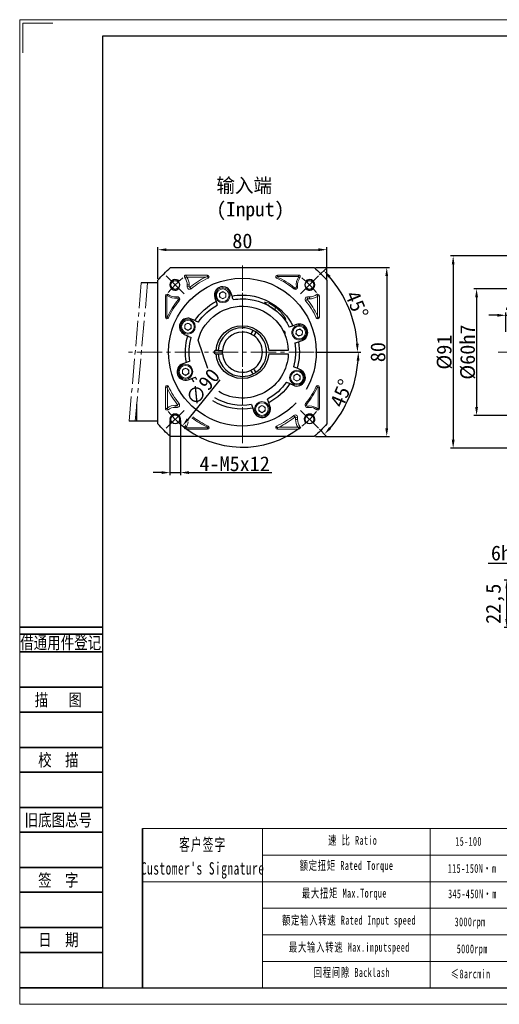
# Model space of a CAD drawing. Header units: millimetres. Extents: x 7426 to 8085, y -867 to -401.
# Tile 1 of 7: x 7426 to 7653, y -867 to -401. Entities that reach past the tile are written whole.
import ezdxf
from ezdxf.enums import TextEntityAlignment as Align

# ---------------------------------------------------------------- set-up
doc = ezdxf.new("R2010")
doc.units = ezdxf.units.MM
doc.header["$PDSIZE"] = -5
doc.linetypes.add('ACAD_ISO10W100', pattern=[18, 12, -3, 0, -3])
doc.linetypes.add('点画线', pattern=[18, 12, -2, 2, -2])
doc.layers.get('0').update_dxf_attribs({"lineweight": 18})
doc.layers.get('Defpoints').update_dxf_attribs({"lineweight": 18})
for name, color, linetype, lineweight in [('2细线层', 4, 'Continuous', 35), ('6文字层', 3, 'Continuous', 35), ('7中心线层', 7, '点画线', 18), ('7标注层', 4, 'Continuous', 35), ('SLD-0', 7, 'Continuous', 18), ('中性线', 1, 'ACAD_ISO10W100', 15), ('图框_外框线', 7, 'Continuous', 18), ('尺寸线', 7, 'Continuous', 25), ('尺寸线层', 3, 'Continuous', 18), ('粗实线', 7, 'Continuous', 40)]:
    doc.layers.add(name, color=color, linetype=linetype, lineweight=lineweight)
doc.styles.add('宋体', font='txt', dxfattribs={"width": 0.8})
doc.styles.add('工程字', font='txt')
doc.styles.add('标准', font='txt', dxfattribs={"width": 0.667})
doc.dimstyles.new('ISO-25', dxfattribs={"dimtxt": 7, "dimasz": 4, "dimexe": 1.25, "dimexo": 0.625, "dimtad": 1, "dimtxsty": '工程字', "dimcen": 2, "dimdle": 8, "dimadec": 0, "dimazin": 0, "dimtfac": 1, "dimtmove": 0, "dimatfit": 3, "dimfxl": 1, "dimarcsym": 0})

# ---------------------------------------------------------------- blocks, each defined once
blk = doc.blocks.new('*D84')
at = {"layer": 'Defpoints', "color": 0}
for p in [(7656.66, -665.88), (7672.7, -665.88), (7675.7, -688.38)]:
    blk.add_point(p, dxfattribs=at)
at = {"layer": '尺寸线层', "color": 0, "lineweight": -2}
for p, q in [((7672.08, -665.88), (7655.41, -665.88)), ((7656.66, -684.38), (7656.66, -669.88)), ((7675.08, -688.38), (7655.41, -688.38))]:
    blk.add_line(p, q, dxfattribs=at)
at = {"layer": '尺寸线层', "color": 0}
for points in [[(7657.32, -669.88), (7655.99, -669.88), (7656.66, -665.88)], [(7655.99, -684.38), (7657.32, -684.38), (7656.66, -688.38)]]:
    blk.add_solid(points, dxfattribs=at)
at = {"layer": '尺寸线层', "color": 0, "insert": (7651.17, -677.13), "char_height": 7, "attachment_point": 5, "rotation": 90, "style": '工程字'}
blk.add_mtext('22,5', dxfattribs=at)
blk = doc.blocks.new('*D85')
at = {"layer": 'Defpoints', "color": 0}
for p in [(7678.7, -658.04), (7672.7, -665.88), (7678.7, -665.88)]:
    blk.add_point(p, dxfattribs=at)
at = {"layer": '尺寸线层', "color": 0, "lineweight": -2}
for p, q in [((7672.7, -665.26), (7672.7, -656.79)), ((7678.7, -665.26), (7678.7, -656.79)), ((7668.7, -658.04), (7647.9, -658.04)), ((7672.7, -658.04), (7678.7, -658.04)), ((7682.7, -658.04), (7686.7, -658.04))]:
    blk.add_line(p, q, dxfattribs=at)
at = {"layer": '尺寸线层', "color": 0}
for points in [[(7668.7, -658.7), (7668.7, -657.37), (7672.7, -658.04)], [(7682.7, -657.37), (7682.7, -658.7), (7678.7, -658.04)]]:
    blk.add_solid(points, dxfattribs=at)
at = {"layer": '尺寸线层', "color": 0, "insert": (7656.3, -653.14), "char_height": 7, "attachment_point": 5, "style": '工程字'}
blk.add_mtext('6h9', dxfattribs=at)
blk = doc.blocks.new('*D87')
at = {"layer": 'Defpoints', "color": 0}
for p in [(7694.53, -528.01), (7642.36, -588.01), (7694.53, -588.01)]:
    blk.add_point(p, dxfattribs=at)
at = {"layer": '尺寸线层', "color": 0, "lineweight": -2}
for p, q in [((7693.9, -528.01), (7641.11, -528.01)), ((7642.36, -532.01), (7642.36, -584.01)), ((7693.9, -588.01), (7641.11, -588.01))]:
    blk.add_line(p, q, dxfattribs=at)
at = {"layer": '尺寸线层', "color": 0}
for points in [[(7643.02, -532.01), (7641.69, -532.01), (7642.36, -528.01)], [(7641.69, -584.01), (7643.02, -584.01), (7642.36, -588.01)]]:
    blk.add_solid(points, dxfattribs=at)
at = {"layer": '尺寸线层', "color": 0, "insert": (7638.23, -558.01), "char_height": 7, "attachment_point": 5, "rotation": 90, "style": '工程字'}
blk.add_mtext('%%C60h7', dxfattribs=at)
blk = doc.blocks.new('*D89')
at = {"layer": 'Defpoints', "color": 0}
for p in [(7697.23, -512.51), (7631.27, -603.51), (7697.23, -603.51)]:
    blk.add_point(p, dxfattribs=at)
at = {"layer": '尺寸线层', "color": 0, "lineweight": -2}
for p, q in [((7696.6, -512.51), (7630.02, -512.51)), ((7631.27, -516.51), (7631.27, -599.51)), ((7696.6, -603.51), (7630.02, -603.51))]:
    blk.add_line(p, q, dxfattribs=at)
at = {"layer": '尺寸线层', "color": 0}
for points in [[(7631.94, -516.51), (7630.61, -516.51), (7631.27, -512.51)], [(7630.61, -599.51), (7631.94, -599.51), (7631.27, -603.51)]]:
    blk.add_solid(points, dxfattribs=at)
at = {"layer": '尺寸线层', "color": 0, "insert": (7627.15, -558.01), "char_height": 7, "attachment_point": 5, "rotation": 90, "style": '工程字'}
blk.add_mtext('%%c91{}{{\\H0.7x;}{}}', dxfattribs=at)
blk = doc.blocks.new('*D90')
at = {"layer": 'Defpoints', "color": 0}
for p in [(7660.23, -540.58), (7656.23, -549.09), (7660.23, -545.59)]:
    blk.add_point(p, dxfattribs=at)
at = {"layer": '尺寸线层', "color": 0, "lineweight": -2}
for p, q in [((7652.23, -540.58), (7648.23, -540.58)), ((7656.23, -548.47), (7656.23, -539.33)), ((7656.23, -540.58), (7660.23, -540.58)), ((7660.23, -544.97), (7660.23, -539.33)), ((7664.23, -540.58), (7668.23, -540.58))]:
    blk.add_line(p, q, dxfattribs=at)
at = {"layer": '尺寸线层', "color": 0}
for points in [[(7652.23, -541.25), (7652.23, -539.92), (7656.23, -540.58)], [(7664.23, -539.92), (7664.23, -541.25), (7660.23, -540.58)]]:
    blk.add_solid(points, dxfattribs=at)
at = {"layer": '尺寸线层', "color": 0, "insert": (7658.34, -536.46), "char_height": 7, "attachment_point": 5, "style": '工程字'}
blk.add_mtext('4', dxfattribs=at)
blk = doc.blocks.new('*D104')
at = {"layer": 'Defpoints', "color": 0}
for p in [(7571.4, -509.53), (7491.4, -524), (7571.4, -524)]:
    blk.add_point(p, dxfattribs=at)
at = {"layer": '尺寸线层', "color": 0, "lineweight": -2}
for p, q in [((7491.4, -523.38), (7491.4, -508.28)), ((7495.4, -509.53), (7567.4, -509.53)), ((7571.4, -523.38), (7571.4, -508.28))]:
    blk.add_line(p, q, dxfattribs=at)
at = {"layer": '尺寸线层', "color": 0}
for points in [[(7495.4, -508.87), (7495.4, -510.2), (7491.4, -509.53)], [(7567.4, -510.2), (7567.4, -508.87), (7571.4, -509.53)]]:
    blk.add_solid(points, dxfattribs=at)
at = {"layer": '尺寸线层', "color": 0, "insert": (7531.4, -505.41), "char_height": 7, "attachment_point": 5, "style": '工程字'}
blk.add_mtext('80', dxfattribs=at)
blk = doc.blocks.new('*D105')
at = {"layer": 'Defpoints', "color": 0}
for p in [(7565.41, -518.01), (7565.41, -598.01), (7599.8, -598.01)]:
    blk.add_point(p, dxfattribs=at)
at = {"layer": '尺寸线层', "color": 0, "lineweight": -2}
for p, q in [((7566.03, -518.01), (7601.05, -518.01)), ((7599.8, -522.01), (7599.8, -594.01)), ((7566.03, -598.01), (7601.05, -598.01))]:
    blk.add_line(p, q, dxfattribs=at)
at = {"layer": '尺寸线层', "color": 0}
for points in [[(7600.46, -522.01), (7599.13, -522.01), (7599.8, -518.01)], [(7599.13, -594.01), (7600.46, -594.01), (7599.8, -598.01)]]:
    blk.add_solid(points, dxfattribs=at)
at = {"layer": '尺寸线层', "color": 0, "insert": (7595.67, -558.01), "char_height": 7, "attachment_point": 5, "rotation": 90, "style": '工程字'}
blk.add_mtext('80', dxfattribs=at)
blk = doc.blocks.new('*D106')
at = {"layer": 'Defpoints', "color": 0}
for p in [(7559.8, -523.1), (7503.01, -592.92)]:
    blk.add_point(p, dxfattribs=at)
at = {"layer": '尺寸线层', "color": 0, "lineweight": -2}
blk.add_line((7520.71, -571.16), (7505.54, -589.82), dxfattribs=at)
blk.add_arc((7531.4, -558.01), 45, 229.2889, 307.9622, dxfattribs=at)
at = {"layer": '尺寸线层', "color": 0}
blk.add_solid([(7505.02, -589.4), (7506.05, -590.24), (7503.01, -592.92)], dxfattribs=at)
at = {"layer": '尺寸线层', "color": 0, "insert": (7512.63, -574.55), "char_height": 7, "attachment_point": 5, "rotation": 50.8805, "style": '工程字'}
blk.add_mtext('∅90', dxfattribs=at)
blk = doc.blocks.new('*D107')
at = {"layer": 'Defpoints', "color": 0}
for p in [(7567.47, -521.95), (7558.98, -530.43), (7584.11, -543.89), (7477.49, -558.01), (7565.4, -558.01)]:
    blk.add_point(p, dxfattribs=at)
at = {"layer": '尺寸线层', "color": 0, "lineweight": -2}
for p, q in [((7567.91, -521.5), (7570.87, -518.54)), ((7566.03, -558.01), (7587.22, -558.01))]:
    blk.add_line(p, q, dxfattribs=at)
blk.add_arc((7531.4, -558.01), 54.56, 4.2014, 40.7986, dxfattribs=at)
at = {"layer": '尺寸线层', "color": 0}
for points in [[(7573.2, -521.9), (7572.22, -522.81), (7569.99, -519.43)], [(7585.15, -554.04), (7586.49, -553.99), (7585.97, -558.01)]]:
    blk.add_solid(points, dxfattribs=at)
at = {"layer": '尺寸线层', "color": 0, "insert": (7585.62, -535.55), "char_height": 7, "attachment_point": 5, "rotation": 292.5, "style": '工程字'}
blk.add_mtext('45%%d', dxfattribs=at)
blk = doc.blocks.new('*D108')
at = {"layer": 'Defpoints', "color": 0}
for p in [(7477.49, -558.01), (7565.4, -558.01), (7558.98, -585.59), (7578.99, -585.48), (7567.47, -594.07)]:
    blk.add_point(p, dxfattribs=at)
at = {"layer": '尺寸线层', "color": 0, "lineweight": -2}
for p, q in [((7566.03, -558.01), (7587.6, -558.01)), ((7567.91, -594.51), (7571.14, -597.74))]:
    blk.add_line(p, q, dxfattribs=at)
blk.add_arc((7531.4, -558.01), 54.94, 319.1722, 355.8278, dxfattribs=at)
at = {"layer": '尺寸线层', "color": 0}
for points in [[(7586.87, -562.03), (7585.54, -561.98), (7586.35, -558.01)], [(7572.49, -593.48), (7573.47, -594.38), (7570.25, -596.86)]]:
    blk.add_solid(points, dxfattribs=at)
at = {"layer": '尺寸线层', "color": 0, "insert": (7578.35, -577.46), "char_height": 7, "attachment_point": 5, "rotation": 67.5, "style": '工程字'}
blk.add_mtext('45%%d', dxfattribs=at)
blk = doc.blocks.new('*D109')
at = {"layer": 'Defpoints', "color": 0}
for p in [(7497.08, -589.82), (7502.08, -589.82), (7502.08, -615.03)]:
    blk.add_point(p, dxfattribs=at)
at = {"layer": '尺寸线层', "color": 0, "lineweight": -2}
for p, q in [((7497.08, -590.45), (7497.08, -616.28)), ((7502.08, -590.45), (7502.08, -616.28)), ((7493.08, -615.03), (7489.08, -615.03)), ((7497.08, -615.03), (7502.08, -615.03)), ((7506.08, -615.03), (7545.39, -615.03))]:
    blk.add_line(p, q, dxfattribs=at)
at = {"layer": '尺寸线层', "color": 0}
for points in [[(7493.08, -615.7), (7493.08, -614.36), (7497.08, -615.03)], [(7506.08, -614.36), (7506.08, -615.7), (7502.08, -615.03)]]:
    blk.add_solid(points, dxfattribs=at)
at = {"layer": '尺寸线层', "color": 0, "insert": (7527.73, -610.9), "char_height": 7, "attachment_point": 5, "style": '工程字'}
blk.add_mtext('4-M5x12', dxfattribs=at)

msp = doc.modelspace()

# ---------------------------------------------------------------- linework, layer by layer
for p, q in [((7514.8445, -521.5408), (7504.7418, -521.5408)), ((7504.7418, -522.3083), (7504.7418, -521.5408)), ((7514.8445, -522.3083), (7514.8445, -521.5408)), ((7558.0672, -521.5408), (7547.9645, -521.5408)), ((7547.9645, -522.1751), (7547.9645, -521.5408)), ((7558.0672, -522.1751), (7558.0672, -521.5408)), ((7504.7418, -522.3083), (7504.1285, -522.7697)), ((7505.0934, -522.4897), (7514.0418, -522.4897)), ((7505.271, -526.1885), (7506.2199, -526.1885)), ((7514.8445, -522.3083), (7515.612, -522.3083)), ((7514.8445, -522.3083), (7515.1675, -523.0045)), ((7547.9084, -522.4292), (7547.6415, -523.0045)), ((7547.9645, -522.1751), (7558.0672, -522.1751)), ((7558.1737, -522.3884), (7558.6805, -522.7697)), ((7495.7846, -531.2391), (7496.1659, -530.7324)), ((7506.1579, -527.0939), (7505.2179, -526.9644)), ((7506.512, -527.2935), (7507.1095, -528.0307)), ((7520.6258, -530.195), (7522.1258, -529.329)), ((7520.6258, -531.9271), (7520.6258, -530.195)), ((7522.1258, -529.329), (7523.6258, -530.195)), ((7523.6258, -530.195), (7523.6258, -531.9271)), ((7531.4045, -532.7921), (7531.4045, -531.0083)), ((7556.0988, -527.538), (7555.6995, -528.0307)), ((7556.4346, -527.6569), (7556.4346, -528.2912)), ((7556.9629, -527.0509), (7557.5911, -526.9644)), ((7567.1045, -531.3456), (7566.6431, -530.7324)), ((7494.937, -531.3456), (7494.937, -541.4483)), ((7495.5712, -531.3456), (7494.937, -531.3456)), ((7495.5712, -541.4483), (7495.5712, -531.3456)), ((7500.4471, -532.45), (7500.3606, -531.8217)), ((7500.9341, -533.314), (7501.4269, -533.7133)), ((7501.0531, -532.9782), (7501.6873, -532.9782)), ((7522.1258, -532.7931), (7520.6258, -531.9271)), ((7523.6258, -531.9271), (7522.1258, -532.7931)), ((7531.4045, -533.5083), (7531.4045, -535.0083)), ((7562.1193, -533.1159), (7561.3821, -533.7133)), ((7562.319, -532.7617), (7562.4484, -531.8217)), ((7563.2243, -531.8749), (7563.2243, -532.8237)), ((7566.9231, -531.6972), (7566.9231, -540.6456)), ((7567.1045, -531.3456), (7567.872, -531.3456)), ((7567.872, -541.4483), (7567.872, -531.3456)), ((7546.9045, -538.0636), (7546.9045, -536.6842)), ((7495.5712, -541.4483), (7494.937, -541.4483)), ((7495.8254, -541.5044), (7496.4007, -541.7713)), ((7504.0747, -545.0977), (7505.5747, -544.2316)), ((7504.0747, -546.8297), (7504.0747, -545.0977)), ((7505.5747, -544.2316), (7507.0747, -545.0977)), ((7507.0747, -545.0977), (7507.0747, -546.8297)), ((7567.1045, -541.4483), (7566.4083, -541.7713)), ((7567.1045, -541.4483), (7567.872, -541.4483)), ((7567.1045, -541.4483), (7567.1045, -542.2158)), ((7505.5747, -547.6957), (7504.0747, -546.8297)), ((7507.0747, -546.8297), (7505.5747, -547.6957)), ((7550.7194, -548.0083), (7551.0295, -548.0083)), ((7551.0304, -548.6333), (7551.6545, -548.6333)), ((7551.6545, -550.0711), (7551.6545, -548.6333)), ((7556.751, -549.391), (7556.9786, -547.674)), ((7558.1241, -550.4467), (7556.751, -549.391)), ((7556.9786, -547.674), (7558.5794, -547.0126)), ((7559.725, -549.7853), (7558.1241, -550.4467)), ((7558.5794, -547.0126), (7559.9526, -548.0682)), ((7559.9526, -548.0682), (7559.725, -549.7853)), ((7502.9572, -566.421), (7504.4572, -565.555)), ((7502.9572, -568.153), (7502.9572, -566.421)), ((7504.4572, -569.0191), (7502.9572, -568.153)), ((7504.4572, -565.555), (7505.9572, -566.421)), ((7505.9572, -568.153), (7504.4572, -569.0191)), ((7505.9572, -566.421), (7505.9572, -568.153)), ((7555.7343, -569.1869), (7557.2343, -568.3209)), ((7557.2343, -568.3209), (7558.7343, -569.1869)), ((7555.7343, -570.919), (7555.7343, -569.1869)), ((7557.2343, -571.785), (7555.7343, -570.919)), ((7558.7343, -570.919), (7557.2343, -571.785)), ((7558.7343, -569.1869), (7558.7343, -570.919)), ((7494.937, -574.5683), (7494.937, -584.671)), ((7495.7045, -574.5683), (7494.937, -574.5683)), ((7495.7045, -574.5683), (7495.7045, -573.8008)), ((7495.7045, -574.5683), (7496.4007, -574.2453)), ((7495.8859, -584.3195), (7495.8859, -575.3711)), ((7566.9836, -574.5122), (7566.4083, -574.2453)), ((7567.2378, -574.5683), (7567.872, -574.5683)), ((7567.2378, -574.5683), (7567.2378, -584.671)), ((7567.872, -584.671), (7567.872, -574.5683)), ((7500.6897, -582.9008), (7501.4269, -582.3033)), ((7531.4045, -582.5083), (7531.4045, -581.0083)), ((7561.8748, -582.7027), (7561.3821, -582.3033)), ((7495.7045, -584.671), (7494.937, -584.671)), ((7495.7045, -584.671), (7496.1659, -585.2843)), ((7499.5847, -584.1418), (7499.5847, -583.1929)), ((7500.49, -583.2549), (7500.3606, -584.195)), ((7539.1832, -584.0896), (7540.6832, -583.2235)), ((7539.1832, -585.8216), (7539.1832, -584.0896)), ((7540.6832, -586.6876), (7539.1832, -585.8216)), ((7540.6832, -583.2235), (7542.1832, -584.0896)), ((7542.1832, -585.8216), (7540.6832, -586.6876)), ((7542.1832, -584.0896), (7542.1832, -585.8216)), ((7561.7559, -583.0384), (7561.1217, -583.0384)), ((7562.3619, -583.5667), (7562.4484, -584.195)), ((7567.0244, -584.7775), (7566.6431, -585.2843)), ((7567.2378, -584.671), (7567.872, -584.671)), ((7556.297, -588.7231), (7555.6995, -587.9859)), ((7557.538, -589.8281), (7556.5891, -589.8281)), ((7556.6511, -588.9228), (7557.5911, -589.0522)), ((7504.6353, -593.6282), (7504.1285, -593.2469)), ((7504.7418, -593.8416), (7504.7418, -594.4758)), ((7514.8445, -593.8416), (7504.7418, -593.8416)), ((7504.7418, -594.4758), (7514.8445, -594.4758)), ((7514.8445, -593.8416), (7514.8445, -594.4758)), ((7514.9006, -593.5874), (7515.1675, -593.0121)), ((7547.9645, -593.7083), (7547.197, -593.7083)), ((7547.9645, -593.7083), (7547.6415, -593.0121)), ((7547.9645, -593.7083), (7547.9645, -594.4758)), ((7547.9645, -594.4758), (7558.0672, -594.4758)), ((7557.7156, -593.5269), (7548.7672, -593.5269)), ((7558.0672, -593.7083), (7558.6805, -593.2469)), ((7558.0672, -593.7083), (7558.0672, -594.4758)), ((7540.9265, -783.5364), (7540.9265, -858.8696)), ((7620.4427, -783.5364), (7620.4427, -858.8696))]:
    msp.add_line(p, q)
for centre, radius, start, end in [((7504.7418, -522.3083), 0.7675, 90, 216.957666), ((7514.8445, -522.3083), 0.7675, 0, 90), ((7547.9645, -522.3083), 0.7675, 90, 245.115065), ((7558.0672, -522.3083), 0.7675, 323.042334, 90), ((7499.5847, -526.1885), 6.6352, 0, 33.879326), ((7499.5847, -526.1885), 6.6352, 352.157812, 0), ((7531.4045, -558.0083), 39.5352, 116.051014, 129.022628), ((7514.8445, -522.3083), 0.7675, 294.884935, 0), ((7531.4045, -558.0083), 39.2206, 50.977372, 65.115066), ((7563.2243, -526.1885), 6.3206, 143.042334, 187.842188), ((7495.7045, -531.3456), 0.7675, 90, 180), ((7495.7045, -531.3456), 0.7675, 53.042334, 90), ((7499.5847, -526.1885), 6.3206, 233.042334, 277.842188), ((7506.3744, -527.1237), 1.1675, 172.157812, 309.022628), ((7522.1258, -531.061), 3, 90, 270), ((7522.1258, -531.061), 1.5, 120, 180), ((7522.1258, -531.061), 1.5, 180, 240), ((7522.1258, -531.061), 1.5, 90, 120), ((7522.1258, -531.061), 3, 270, 90), ((7522.1258, -531.061), 1.5, 60, 90), ((7522.1258, -531.061), 1.5, 300, 0), ((7556.4346, -527.1237), 1.1675, 230.977372, 270), ((7556.4346, -527.1237), 1.1675, 270, 7.842188), ((7567.1045, -531.3456), 0.7675, 90, 126.957666), ((7567.1045, -531.3456), 0.7675, 0, 90), ((7531.4045, -558.0083), 39.2206, 140.977372, 155.115066), ((7500.5199, -532.9782), 1.1675, 90, 97.842188), ((7500.5199, -532.9782), 1.1675, 0, 90), ((7500.5199, -532.9782), 1.1675, 320.977372, 0), ((7522.1258, -531.061), 1.5, 240, 270), ((7522.1258, -531.061), 1.5, 270, 300), ((7562.2891, -532.9782), 1.1675, 90, 219.022628), ((7531.4045, -558.0083), 39.5352, 26.051014, 39.022628), ((7562.2891, -532.9782), 1.1675, 82.157812, 90), ((7563.2243, -526.1885), 6.6352, 262.157812, 270), ((7563.2243, -526.1885), 6.6352, 270, 303.879326), ((7495.7045, -541.4483), 0.7675, 180, 335.115065), ((7505.5747, -545.9637), 3, 90, 270), ((7505.5747, -545.9637), 1.5, 120, 180), ((7505.5747, -545.9637), 1.5, 90, 120), ((7505.5747, -545.9637), 3, 270, 90), ((7505.5747, -545.9637), 1.5, 60, 90), ((7567.1045, -541.4483), 0.7675, 204.884935, 270), ((7567.1045, -541.4483), 0.7675, 270, 0), ((7505.5747, -545.9637), 1.5, 180, 240), ((7505.5747, -545.9637), 1.5, 240, 270), ((7505.5747, -545.9637), 1.5, 270, 300), ((7505.5747, -545.9637), 1.5, 300, 0), ((7551.0295, -548.6333), 0.625, 0, 90), ((7558.3518, -548.7296), 3, 22.448281, 202.448281), ((7558.3518, -548.7296), 3, 202.448281, 22.448281), ((7558.3518, -548.7296), 1.5, 172.448281, 202.448281), ((7558.3518, -548.7296), 1.5, 202.448281, 232.448281), ((7558.3518, -548.7296), 1.5, 232.448281, 292.448281), ((7558.3518, -548.7296), 1.5, 52.448281, 112.448281), ((7558.3518, -548.7296), 1.5, 292.448281, 352.448281), ((7558.3518, -548.7296), 1.5, 22.448281, 52.448281), ((7558.3518, -548.7296), 1.5, 352.448281, 22.448281), ((7504.4572, -567.287), 3, 90, 270), ((7504.4572, -567.287), 1.5, 120, 180), ((7504.4572, -567.287), 1.5, 180, 240), ((7504.4572, -567.287), 1.5, 90, 120), ((7504.4572, -567.287), 3, 270, 90), ((7504.4572, -567.287), 1.5, 60, 90), ((7504.4572, -567.287), 1.5, 300, 0), ((7557.2343, -570.0529), 3, 90, 270), ((7557.2343, -570.0529), 1.5, 90, 120), ((7557.2343, -570.0529), 3, 270, 90), ((7557.2343, -570.0529), 1.5, 60, 90), ((7504.4572, -567.287), 1.5, 240, 270), ((7504.4572, -567.287), 1.5, 270, 300), ((7557.2343, -570.0529), 1.5, 120, 180), ((7557.2343, -570.0529), 1.5, 180, 240), ((7557.2343, -570.0529), 1.5, 240, 270), ((7557.2343, -570.0529), 1.5, 270, 300), ((7557.2343, -570.0529), 1.5, 300, 0), ((7495.7045, -574.5683), 0.7675, 90, 180), ((7495.7045, -574.5683), 0.7675, 24.884935, 90), ((7531.4045, -558.0083), 39.5352, 206.051014, 219.022628), ((7531.4045, -558.0083), 39.2206, 320.977372, 335.115066), ((7567.1045, -574.5683), 0.7675, 90, 155.115065), ((7567.1045, -574.5683), 0.7675, 0, 90), ((7500.5199, -583.0384), 1.1675, 262.157812, 39.022628), ((7540.6832, -584.9556), 3, 90, 270), ((7540.6832, -584.9556), 3, 270, 90), ((7562.2891, -583.0384), 1.1675, 140.977372, 180), ((7495.7045, -584.671), 0.7675, 180, 306.957666), ((7499.5847, -589.8281), 6.6352, 90, 123.879326), ((7499.5847, -589.8281), 6.6352, 82.157812, 90), ((7540.6832, -584.9556), 1.5, 120, 180), ((7540.6832, -584.9556), 1.5, 180, 240), ((7540.6832, -584.9556), 1.5, 90, 120), ((7540.6832, -584.9556), 1.5, 240, 270), ((7540.6832, -584.9556), 1.5, 60, 90), ((7540.6832, -584.9556), 1.5, 270, 300), ((7540.6832, -584.9556), 1.5, 300, 0), ((7562.2891, -583.0384), 1.1675, 180, 277.842188), ((7563.2243, -589.8281), 6.3206, 90, 97.842188), ((7563.2243, -589.8281), 6.3206, 53.042334, 90), ((7567.1045, -584.671), 0.7675, 233.042334, 0), ((7499.5847, -589.8281), 6.3206, 323.042334, 348.620522), ((7531.4045, -558.0083), 39.2206, 232.404245, 245.115066), ((7531.4045, -558.0083), 39.5352, 296.051014, 309.022628), ((7556.4346, -588.893), 1.1675, 90, 129.022628), ((7556.4346, -588.893), 1.1675, 352.157812, 90), ((7563.2243, -589.8281), 6.6352, 172.157812, 180), ((7563.2243, -589.8281), 6.6352, 180, 213.879326), ((7504.7418, -593.7083), 0.7675, 143.042334, 270), ((7514.8445, -593.7083), 0.7675, 270, 65.115065), ((7547.9645, -593.7083), 0.7675, 114.884935, 180), ((7547.9645, -593.7083), 0.7675, 180, 270), ((7558.0672, -593.7083), 0.7675, 270, 36.957666)]:
    msp.add_arc(centre, radius, start, end)
at = {"extrusion": (0, 0, -1)}
for centre, radius, start, end in [((-7499.5847, -526.1885), 5.6863, 143.042334, 180), ((-7499.5847, -526.1885), 5.6863, 180, 187.842188), ((-7531.4045, -558.0083), 38.5863, 50.977372, 65.115066), ((-7531.4045, -558.0083), 38.5863, 114.884934, 129.022628), ((-7563.2243, -526.1885), 5.6863, 352.157812, 36.957666), ((-7499.5847, -526.1885), 5.6863, 262.157812, 306.957666), ((-7522.1258, -531.061), 3.5, 270, 90), ((-7522.1258, -531.061), 3.5, 90, 270), ((-7522.1258, -531.061), 1.5, 120, 180), ((-7556.4346, -527.1237), 0.5333, 270, 309.022628), ((-7556.4346, -527.1237), 0.5333, 172.157812, 270), ((-7563.2243, -526.1885), 5.6863, 233.042334, 270), ((-7531.4045, -558.0083), 38.5863, 24.884934, 39.022628), ((-7500.5199, -532.9782), 0.5333, 82.157812, 90), ((-7500.5199, -532.9782), 0.5333, 90, 180), ((-7500.5199, -532.9782), 0.5333, 180, 219.022628), ((-7531.4045, -558.0083), 38.5863, 140.977372, 155.115066), ((-7563.2243, -526.1885), 5.6863, 270, 277.842188), ((-7505.5747, -545.9637), 3.5, 270, 90), ((-7505.5747, -545.9637), 3.5, 90, 270), ((-7505.5747, -545.9637), 1.5, 120, 180), ((-7558.3518, -548.7296), 3.5, 337.551719, 157.551719), ((-7558.3518, -548.7296), 3.5, 157.551719, 337.551719), ((-7558.3518, -548.7296), 1.5, 7.551719, 67.551719), ((-7504.4572, -567.287), 3.5, 270, 90), ((-7504.4572, -567.287), 3.5, 90, 270), ((-7504.4572, -567.287), 1.5, 120, 180), ((-7557.2343, -570.0529), 3.5, 270, 90), ((-7557.2343, -570.0529), 3.5, 90, 270), ((-7557.2343, -570.0529), 1.5, 120, 180), ((-7531.4045, -558.0083), 38.5863, 320.977372, 335.115066), ((-7531.4045, -558.0083), 38.5863, 204.884934, 219.022628), ((-7540.6832, -584.9556), 3.5, 270, 90), ((-7540.6832, -584.9556), 3.5, 90, 270), ((-7499.5847, -589.8281), 5.6863, 53.042334, 90), ((-7499.5847, -589.8281), 5.6863, 90, 97.842188), ((-7540.6832, -584.9556), 1.5, 120, 180), ((-7562.2891, -583.0384), 0.5333, 0, 39.022628), ((-7562.2891, -583.0384), 0.5333, 270, 0), ((-7562.2891, -583.0384), 0.5333, 262.157812, 270), ((-7563.2243, -589.8281), 5.6863, 82.157812, 90), ((-7563.2243, -589.8281), 5.6863, 90, 126.957666), ((-7531.4045, -558.0083), 38.5863, 294.884934, 307.549344), ((-7531.4045, -558.0083), 38.5863, 230.977372, 245.115066), ((-7563.2243, -589.8281), 5.6863, 0, 7.842188), ((-7563.2243, -589.8281), 5.6863, 323.042334, 0), ((-7499.5847, -589.8281), 5.6863, 206.781655, 216.957666)]:
    msp.add_arc(centre, radius, start, end, dxfattribs=at)
for points in [[(7505.0934, -522.4897), (7504.9798, -522.4292), (7504.8629, -522.3688), (7504.7418, -522.3083)], [(7514.0418, -522.4897), (7514.3037, -522.4291), (7514.571, -522.3687), (7514.8445, -522.3083)], [(7558.0672, -522.1751), (7558.1176, -522.1943), (7558.2183, -522.2329), (7558.1886, -522.3366), (7558.1737, -522.3884)], [(7566.9231, -531.6972), (7566.9836, -531.5837), (7567.0441, -531.4667), (7567.1045, -531.3456)], [(7566.9231, -540.6456), (7566.9837, -540.9075), (7567.0442, -541.1748), (7567.1045, -541.4483)], [(7495.8859, -575.3711), (7495.8253, -575.1091), (7495.7648, -574.8418), (7495.7045, -574.5683)], [(7495.8859, -584.3195), (7495.8254, -584.433), (7495.7649, -584.5499), (7495.7045, -584.671)], [(7567.2378, -584.671), (7567.2185, -584.7214), (7567.1799, -584.8222), (7567.0762, -584.7924), (7567.0244, -584.7775)], [(7504.7418, -593.8416), (7504.6914, -593.8223), (7504.5907, -593.7838), (7504.6204, -593.68), (7504.6353, -593.6282)], [(7548.7672, -593.5269), (7548.5053, -593.5875), (7548.238, -593.648), (7547.9645, -593.7083)], [(7557.7156, -593.5269), (7557.8292, -593.5874), (7557.9461, -593.6479), (7558.0672, -593.7083)]]:
    msp.add_open_spline(points, degree=3)
for points, knots in [([(7547.9084, -522.4292), (7547.8825, -522.4089), (7547.8354, -522.3719), (7547.8284, -522.2783), (7547.8741, -522.1964), (7547.9324, -522.1826), (7547.9645, -522.1751)], [0, 0, 0, 0, 0.27455379, 0.49999991, 0.72539698, 1, 1, 1, 1]), ([(7495.5712, -531.3456), (7495.5884, -531.2977), (7495.613, -531.229), (7495.7142, -531.2052), (7495.7587, -531.2266), (7495.7846, -531.2391)], [0, 0, 0, 0, 0.49061274, 0.70344526, 1, 1, 1, 1]), ([(7506.512, -527.2935), (7506.4705, -527.3153), (7506.3928, -527.3562), (7506.2627, -527.3219), (7506.166, -527.2284), (7506.1607, -527.1407), (7506.1579, -527.0939)], [0, 0, 0, 0, 0.26726212, 0.50000021, 0.73268319, 1, 1, 1, 1]), ([(7546.9045, -536.6843), (7545.7191, -535.8226), (7544.4112, -535.1069), (7542.3866, -534.2979), (7541.7567, -534.2139), (7541.8586, -534.6021), (7542.5607, -535.0604), (7544.5216, -536.3389), (7545.7469, -537.164), (7546.9045, -538.0636)], [0, 0, 0, 0, 0.25, 0.25, 0.5, 0.5, 0.75, 0.75, 1, 1, 1, 1]), ([(7562.1193, -533.1159), (7562.0976, -533.0744), (7562.0571, -532.9968), (7562.0977, -532.8311), (7562.227, -532.7538), (7562.309, -532.7608), (7562.319, -532.7617)], [0, 0, 0, 0, 0.27078281, 0.50658679, 0.94037462, 1, 1, 1, 1]), ([(7546.9045, -538.0636), (7548.1879, -539.061), (7549.3761, -540.1385), (7550.8244, -541.5439), (7551.2608, -541.984), (7551.8773, -542.5283), (7552.0387, -542.595), (7551.9563, -542.205), (7551.7391, -541.7962), (7551.1286, -540.8637), (7550.7403, -540.3444), (7549.3734, -538.7379), (7548.2211, -537.6413), (7546.9045, -536.6843)], [0, 0, 0, 0, 0.25, 0.25, 0.375, 0.375, 0.5, 0.5, 0.625, 0.625, 0.75, 0.75, 1, 1, 1, 1]), ([(7495.8254, -541.5044), (7495.8051, -541.5303), (7495.768, -541.5774), (7495.6745, -541.5844), (7495.5925, -541.5387), (7495.5788, -541.4804), (7495.5712, -541.4483)], [0, 0, 0, 0, 0.27455388, 0.50000007, 0.72538872, 1, 1, 1, 1]), ([(7566.9836, -574.5122), (7567.0204, -574.4757), (7567.0805, -574.416), (7567.2103, -574.4644), (7567.228, -574.5314), (7567.2378, -574.5683)], [0, 0, 0, 0, 0.41547853, 0.67867291, 1, 1, 1, 1]), ([(7500.6897, -582.9008), (7500.7115, -582.9423), (7500.7524, -583.02), (7500.7181, -583.1501), (7500.6245, -583.2469), (7500.5369, -583.2521), (7500.49, -583.2549)], [0, 0, 0, 0, 0.26726212, 0.50000021, 0.73268319, 1, 1, 1, 1]), ([(7556.297, -588.7231), (7556.3413, -588.7003), (7556.437, -588.6509), (7556.6244, -588.7307), (7556.6419, -588.8563), (7556.6511, -588.9228)], [0, 0, 0, 0, 0.28901626, 0.62336644, 1, 1, 1, 1]), ([(7514.9006, -593.5874), (7514.9265, -593.6078), (7514.9736, -593.6448), (7514.9805, -593.7383), (7514.9349, -593.8203), (7514.8766, -593.834), (7514.8445, -593.8416)], [0, 0, 0, 0, 0.27455388, 0.50000007, 0.72538872, 1, 1, 1, 1])]:
    msp.add_open_spline(points, degree=3, knots=knots)
at = {"layer": '2细线层'}
for p, q in [((7425.94, -688.1938), (7465.1115, -688.1938)), ((7425.94, -691.5401), (7465.1115, -691.5401)), ((7425.94, -699.906), (7465.1115, -699.906)), ((7425.94, -716.6376), (7465.1115, -716.6376)), ((7425.94, -728.3498), (7465.1115, -728.3498)), ((7425.94, -745.0814), (7465.1115, -745.0814)), ((7425.94, -756.7936), (7465.1115, -756.7936)), ((7425.94, -773.5253), (7465.1115, -773.5253)), ((7425.94, -785.2374), (7465.1115, -785.2374)), ((7425.94, -801.9691), (7465.1115, -801.9691)), ((7425.94, -813.6812), (7465.1115, -813.6812)), ((7425.94, -830.4129), (7465.1115, -830.4129)), ((7425.94, -842.125), (7465.1115, -842.125)), ((7425.94, -858.8567), (7465.1115, -858.8567))]:
    msp.add_line(p, q, dxfattribs=at)
at = {"layer": '7中心线层'}
for p, q in [((7531.4045, -601.0242), (7531.4045, -515.5845)), ((7503.8273, -530.4311), (7495.3421, -521.9459)), ((7531.4045, -596.0083), (7531.4045, -520.0083)), ((7558.9817, -530.4311), (7567.4669, -521.9459)), ((7483.5186, -525.2583), (7477.7158, -590.7583)), ((7486.484, -525.2583), (7480.6812, -590.7583)), ((7565.4045, -558.0083), (7477.491, -558.0083)), ((7652.6572, -558.0083), (7834.7272, -558.0083)), ((7503.8273, -585.5855), (7495.3421, -594.0708)), ((7558.9817, -585.5855), (7567.4669, -594.0708))]:
    msp.add_line(p, q, dxfattribs=at)
at = {"layer": '7标注层', "color": 0}
msp.add_line((7484.0994, -783.5364), (7484.0994, -858.8567), dxfattribs=at)
at = {"layer": '中性线', "color": 7}
for start, end in [(128.745477, 141.242041), (38.757959, 51.254523), (218.757959, 231.254523), (308.745477, 321.242041)]:
    msp.add_arc((7531.4045, -558.0083), 45, start, end, dxfattribs=at)
at = {"layer": '图框_外框线'}
for p, q in [((7484.0994, -783.5364), (8077.0868, -783.5364)), ((7540.9265, -796.1036), (7874.1976, -796.1036)), ((7484.0994, -808.6708), (8077.0868, -808.6708)), ((7540.9265, -821.2381), (8077.0868, -821.2381)), ((7540.9265, -833.8053), (8077.0868, -833.8053)), ((7540.9265, -846.3725), (8077.0868, -846.3725))]:
    msp.add_line(p, q, dxfattribs=at)
at = {"layer": '图框_外框线', "color": 3}
msp.add_lwpolyline([(7425.8823, -866.7025), (8084.9326, -866.7025), (8084.9326, -400.6599), (7425.8823, -400.6599)], close=True, dxfattribs=at)
msp.add_lwpolyline([(7427.4515, -416.3515), (7427.4515, -402.229), (7441.574, -402.229)], dxfattribs=at)
at = {"layer": '图框_外框线', "color": 3, "lineweight": 25}
msp.add_lwpolyline([(7465.1115, -858.8567), (8077.0868, -858.8567), (8077.0868, -408.5057), (7465.1115, -408.5057)], close=True, dxfattribs=at)
at = {"layer": '尺寸线', "color": 7}
for centre, start, end in [((7499.5847, -526.1885), 42.953287, 315), ((7563.2243, -526.1885), 225, 137.046713), ((7499.5778, -589.8281), 315, 227.046713), ((7563.2312, -589.8281), 312.953287, 225)]:
    msp.add_arc(centre, 2.5, start, end, dxfattribs=at)
at = {"layer": '粗实线', "linetype": 'Continuous', "lineweight": 30}
for p, q in [((7497.4008, -518.0083), (7565.4082, -518.0083)), ((7491.4045, -525.2583), (7483.5186, -525.2583)), ((7491.4045, -560.9746), (7491.4045, -524.0046)), ((7571.4045, -524.0046), (7571.4045, -592.012)), ((7526.4932, -531.4587), (7525.9079, -529.7588)), ((7518.3437, -532.3633), (7518.9291, -534.0633)), ((7508.8947, -543.0983), (7507.2652, -542.3385)), ((7557.0495, -544.9475), (7555.3495, -545.5329)), ((7503.8843, -549.5889), (7505.5137, -550.3488)), ((7536.2422, -548.1292), (7535.7797, -548.9303)), ((7537.5412, -548.8792), (7537.0787, -549.6803)), ((7515.0787, -565.8122), (7510.4136, -552.3123)), ((7557.9541, -553.0971), (7559.654, -552.5117)), ((7518.927, -557.2583), (7518.6545, -557.2583)), ((7518.6545, -558.7583), (7518.927, -558.7583)), ((7520.4301, -557.2583), (7521.3551, -557.2583)), ((7520.4301, -558.7583), (7521.3551, -558.7583)), ((7553.1416, -557.2583), (7543.882, -557.2583)), ((7543.882, -558.7583), (7553.1416, -558.7583)), ((7491.4045, -592.012), (7491.4045, -560.9746)), ((7504.8549, -562.9196), (7503.1549, -563.5049)), ((7536.2422, -567.8874), (7535.7797, -567.0864)), ((7537.5412, -567.1374), (7537.0787, -566.3364)), ((7558.9247, -566.4277), (7557.2953, -565.6679)), ((7505.7595, -571.0691), (7507.4595, -570.4837)), ((7553.9143, -572.9183), (7555.5438, -573.6782)), ((7544.4653, -583.6533), (7543.8799, -581.9533)), ((7481.4049, -590.7583), (7481.4049, -582.5895)), ((7536.3158, -584.5579), (7536.9011, -586.2579)), ((7481.6049, -590.7583), (7477.702, -590.7583)), ((7491.4045, -590.7583), (7481.6049, -590.7583)), ((7565.4082, -598.0083), (7497.4008, -598.0083))]:
    msp.add_line(p, q, dxfattribs=at)
for centre in [(7499.5847, -526.1885), (7563.2243, -526.1885), (7499.5847, -589.8281), (7563.2243, -589.8281)]:
    msp.add_circle(centre, 2.1, dxfattribs=at)
at = {"layer": '粗实线', "linetype": 'Continuous', "lineweight": 30, "extrusion": (0, 0, -1)}
for radius, start, end in [(52.5, 40.367594, 49.632406), (52.5, 130.367594, 139.632406), (35, 0, 180), (27, 79.519624, 90), (27, 90, 152.480376), (27, 33.519624, 62.480376), (21.75, 15.182088, 178.023892), (25.2162, 34.127274, 61.872726), (25.2162, 80.127274, 151.872726), (25.2162, 80.127274, 90), (12.5, 3.439813, 176.560187), (27, 349.519624, 16.480376), (25.2162, 350.127274, 15.872726), (25.2162, 170.127274, 195.872726), (27, 169.519624, 196.480376), (35, 223.321952, 0), (12.5, 183.439813, 356.560187), (21.75, 181.976108, 300.711961), (35, 180, 210.390776), (27, 328.295832, 332.480376), (25.2162, 329.170251, 331.872726), (25.2162, 214.127274, 241.872726), (27, 213.519624, 242.480376), (27, 259.519624, 301.325247), (25.2162, 260.127274, 301.145548), (52.5, 310.367594, 319.632406), (52.5, 220.367594, 229.632406)]:
    msp.add_arc((-7531.4045, -558.0083), radius, start, end, dxfattribs=at)
at = {"layer": '粗实线', "linetype": 'Continuous', "lineweight": 30}
for centre, radius, start, end in [((7522.1258, -531.061), 4, 90, 199), ((7522.1258, -531.061), 4, 19, 90), ((7505.5747, -545.9637), 4, 90, 245), ((7505.5747, -545.9637), 4, 65, 90), ((7558.3518, -548.7296), 4, 90, 109), ((7558.3518, -548.7296), 4, 289, 90), ((7531.4045, -558.0083), 11.5, 90, 176.260665), ((7531.4045, -558.0083), 9.5, 90, 175.471937), ((7531.4045, -558.0083), 11.5, 63.739335, 90), ((7531.4045, -558.0083), 9.5, 64.528063, 90), ((7531.4045, -558.0083), 9.5, 64.528063, 90), ((7531.4045, -558.0083), 9.5, 64.528063, 90), ((7531.4045, -558.0083), 11.5, 55.805735, 63.741718), ((7531.4045, -558.0083), 11.5, 303.739335, 56.260665), ((7531.4045, -558.0083), 9.5, 304.528063, 55.471937), ((7518.6545, -558.0083), 0.75, 90, 270), ((7531.4045, -558.0083), 11.5, 183.739335, 270), ((7531.4045, -558.0083), 9.5, 184.528063, 270), ((7504.4572, -567.287), 4, 109, 289), ((7531.4045, -558.0083), 9.5, 270, 295.471937), ((7531.4045, -558.0083), 11.5, 270, 296.260665), ((7531.4045, -558.0083), 11.5, 296.371504, 303.202272), ((7557.2343, -570.0529), 4, 245, 65), ((7540.6832, -584.9556), 4, 199, 19)]:
    msp.add_arc(centre, radius, start, end, dxfattribs=at)
for points in [[(7518.9291, -534.0633), (7519.1248, -534.6318), (7519.3207, -535.2007), (7519.5168, -535.7701)], [(7527.0809, -533.1655), (7526.8849, -532.5961), (7526.689, -532.0272), (7526.4932, -531.4587)], [(7510.5307, -543.8612), (7509.9849, -543.6067), (7509.4396, -543.3524), (7508.8947, -543.0983)], [(7535.7797, -548.9303), (7535.6832, -549.0974), (7535.5867, -549.2646), (7535.4902, -549.4318)], [(7536.4927, -547.6952), (7536.4092, -547.8399), (7536.3257, -547.9845), (7536.2422, -548.1292)], [(7537.0787, -549.6803), (7536.9822, -549.8474), (7536.8857, -550.0146), (7536.7892, -550.1818)], [(7537.7918, -548.4452), (7537.7083, -548.5899), (7537.6247, -548.7345), (7537.5412, -548.8792)], [(7555.3495, -545.5329), (7554.781, -545.7286), (7554.2121, -545.9245), (7553.6427, -546.1206)], [(7505.5137, -550.3488), (7506.0586, -550.6029), (7506.6039, -550.8571), (7507.1497, -551.1116)], [(7556.2473, -553.6847), (7556.8167, -553.4887), (7557.3856, -553.2928), (7557.9541, -553.0971)], [(7519.929, -557.2583), (7520.096, -557.2583), (7520.263, -557.2583), (7520.4301, -557.2583)], [(7519.929, -558.7583), (7520.096, -558.7583), (7520.263, -558.7583), (7520.4301, -558.7583)], [(7521.3551, -557.2583), (7521.5481, -557.2583), (7521.7411, -557.2583), (7521.9341, -557.2583)], [(7521.3551, -558.7583), (7521.5481, -558.7583), (7521.7411, -558.7583), (7521.9341, -558.7583)], [(7521.9341, -558.7583), (7521.8947, -558.2601), (7521.8947, -557.7565), (7521.9341, -557.2583)], [(7506.5617, -562.3319), (7505.9923, -562.528), (7505.4234, -562.7238), (7504.8549, -562.9196)], [(7536.7892, -565.8349), (7536.3775, -566.1181), (7535.9413, -566.37), (7535.4902, -566.5849)], [(7535.7797, -567.0864), (7535.6832, -566.9192), (7535.5867, -566.7521), (7535.4902, -566.5849)], [(7536.4927, -568.3214), (7536.4092, -568.1768), (7536.3257, -568.0321), (7536.2422, -567.8874)], [(7537.0787, -566.3364), (7536.9822, -566.1692), (7536.8857, -566.0021), (7536.7892, -565.8349)], [(7537.7918, -567.5714), (7537.7083, -567.4268), (7537.6247, -567.2821), (7537.5412, -567.1374)], [(7557.2953, -565.6679), (7556.7504, -565.4138), (7556.2051, -565.1595), (7555.6593, -564.905)], [(7507.4595, -570.4837), (7508.028, -570.288), (7508.5968, -570.0921), (7509.1663, -569.896)], [(7552.2783, -572.1554), (7552.8241, -572.41), (7553.3694, -572.6642), (7553.9143, -572.9183)], [(7543.8799, -581.9533), (7543.6842, -581.3849), (7543.4883, -580.816), (7543.2922, -580.2466)], [(7535.7281, -582.8511), (7535.9241, -583.4205), (7536.12, -583.9894), (7536.3158, -584.5579)]]:
    msp.add_open_spline(points, degree=3, dxfattribs=at)
for points, knots in [([(7535.4902, -549.4318), (7535.7155, -549.5391), (7535.9364, -549.6552), (7536.3694, -549.9051), (7536.5816, -550.0389), (7536.7892, -550.1818)], [0, 0, 0, 0, 0.5, 0.5, 1, 1, 1, 1]), ([(7519.9313, -557.2583), (7519.9267, -557.2583), (7519.9097, -557.2583), (7519.8357, -557.2583), (7519.78, -557.2583), (7519.6403, -557.2583), (7519.5544, -557.2583), (7519.3647, -557.2583), (7519.2581, -557.2583), (7519.0763, -557.2583), (7519.0014, -557.2583), (7518.927, -557.2583)], [0, 0, 0, 0, 0.21440062, 0.21440062, 0.42878771, 0.42878771, 0.64338873, 0.64338873, 0.85842116, 0.85842116, 1, 1, 1, 1]), ([(7518.927, -558.7583), (7519.0393, -558.7583), (7519.1532, -558.7583), (7519.3651, -558.7583), (7519.4661, -558.7583), (7519.6414, -558.7583), (7519.7181, -558.7583), (7519.8368, -558.7583), (7519.8805, -558.7583), (7519.9203, -558.7583), (7519.9336, -558.7583), (7519.9284, -558.7583)], [0, 0, 0, 0, 0.21545107, 0.21545107, 0.43091105, 0.43091105, 0.6462228, 0.6462228, 0.86113777, 0.86113777, 1, 1, 1, 1])]:
    msp.add_open_spline(points, degree=3, knots=knots, dxfattribs=at)

# ---------------------------------------------------------------- texts
at = {"layer": '6文字层', "color": 3, "style": '宋体', "width": 0.8}
for s, p in [('借通用件登记', (7445.3134, -695.5012)), ('描   图', (7444.1969, -722.4937)), ('校  描', (7444.1969, -750.9375)), ('旧底图总号', (7444.1969, -779.3813)), ('签  字', (7444.1969, -807.8252)), ('日  期', (7444.2074, -836.102))]:
    msp.add_text(s, height=5.85608, dxfattribs=at).set_placement(p, align=Align.MIDDLE)
at = {"layer": 'SLD-0', "color": 1, "attachment_point": 2, "line_spacing_factor": 1.15057, "style": '标准'}
for s, insert, char_height, width in [("\\T1.1;客户签字\\PCustomer's Signature", (7512.6109, -788.1864), 5.864704, 72.957522), ('\\T1.1;速 比 Ratio', (7583.6641, -786.992), 4.189074, 34.228552), ('\\T1.1;\\pxqc;15-100', (7638.564, -787.4752), 4.189074, 17.811068), ('\\T1.1;额定扭矩 Rated Torque', (7580.7196, -798.909), 4.189074, 74.375866), ('{\\T1.1;115-150N·m}', (7640.2255, -800.2828), 4.189074, 34.696529), ('\\T1.1;最大扭矩 Max.Torque', (7579.689, -812.0031), 4.189074, 49.447861), ('{\\T1.1;345-450N·m}', (7640.3742, -812.3157), 4.189074, 41.662251), ('\\T1.1;额定输入转速 Rated Input speed', (7581.8974, -824.8028), 4.189074, 65.740597), ('\\T1.1;3000rpm', (7639.2886, -825.5648), 4.189074, 28.864421), ('\\T1.1;最大输入转速 Max.inputspeed ', (7582.0446, -837.6026), 4.189074, 66.12038), ('\\T1.1;5000rpm', (7640.2883, -838.3558), 4.189074, 91.597498), ('\\T1.1;回程间隙 Backlash', (7583.2224, -849.5196), 4.189074, 53.613226), ('{\\T1.1;≤8arcmin }', (7639.5223, -850.2136), 4.189074, 32.224387)]:
    msp.add_mtext(s, dxfattribs=dict(at, insert=insert, char_height=char_height, width=width))
at = {"layer": '尺寸线', "color": 0, "linetype": 'ByBlock', "insert": (7519.0999, -475.7331), "char_height": 6.75, "width": 50.697754, "attachment_point": 1, "style": '工程字'}
msp.add_mtext('输入端(Input)', dxfattribs=at)

# ---------------------------------------------------------------- dimensions: what is measured, and where the dimension line sits
at = {"layer": '尺寸线层'}
dim = msp.add_linear_dim(base=(7571.4045, -509.5322), p1=(7491.4045, -524.0046), p2=(7571.4045, -524.0046), dimstyle='ISO-25', override={"dimtxsty": '工程字'}, dxfattribs=at)
dim.commit()
dim.dimension.update_dxf_attribs({"geometry": '*D104', "text_midpoint": (7531.4045, -505.4072)})
dim = msp.add_linear_dim(base=(7631.2722, -603.5083), p1=(7697.2272, -512.5083), p2=(7697.2272, -603.5083), angle=90, text='%%c<>{}{{\\H0.7x;}{}}', dimstyle='ISO-25', override={"dimtxsty": '工程字'}, dxfattribs=at)
dim.commit()
dim.dimension.update_dxf_attribs({"geometry": '*D89', "text_midpoint": (7627.1472, -558.0083)})
for base, line1, line2, picture, middle in [((7584.1068, -543.8868), ((7558.9817, -530.4311), (7567.4669, -521.9459)), ((7565.4045, -558.0083), (7477.491, -558.0083)), '*D107', (7585.6237, -535.55)), ((7578.9863, -585.4797), ((7565.4045, -558.0083), (7477.491, -558.0083)), ((7558.9817, -585.5855), (7567.4669, -594.0708)), '*D108', (7578.3539, -577.4554))]:
    dim = msp.add_angular_dim_2l(base=base, line1=line1, line2=line2, dimstyle='ISO-25', override={"dimtxsty": '工程字'}, dxfattribs=at)
    dim.commit()
    dim.dimension.update_dxf_attribs({"geometry": picture, "text_midpoint": middle})
for base, p1, p2, override, picture, middle in [((7599.7969, -598.0083), (7565.4082, -518.0083), (7565.4082, -598.0083), {"dimtxsty": '工程字'}, '*D105', (7595.6719, -558.0083)), ((7656.6558, -665.8835), (7675.7007, -688.3835), (7672.7007, -665.8835), {"dimgap": 1.4, "dimtxsty": '工程字'}, '*D84', (7651.1692, -677.1335))]:
    dim = msp.add_linear_dim(base=base, p1=p1, p2=p2, angle=90, dimstyle='ISO-25', override=override, dxfattribs=at)
    dim.commit()
    dim.dimension.update_dxf_attribs({"geometry": picture, "text_midpoint": middle})
dim = msp.add_diameter_dim_2p(p1=(7559.7968, -523.0959), p2=(7503.0122, -592.9208), dimstyle='ISO-25', override={"dimtxsty": '工程字'}, dxfattribs=at)
dim.commit()
dim.dimension.update_dxf_attribs({"geometry": '*D106', "text_midpoint": (7515.835, -577.1533), "dimtype": 163})
for base, p1, p2, angle, text, override, picture, middle in [((7642.3552, -588.0083), (7694.5272, -528.0083), (7694.5272, -588.0083), 90, '%%C<>h7', {"dimtxsty": '工程字'}, '*D87', (7642.3552, -558.0083)), ((7502.0778, -615.0296), (7497.0778, -589.8235), (7502.0778, -589.8235), 180, '4-M<>x12', {"dimtxt": 7, "dimtxsty": '工程字'}, '*D109', (7527.7335, -615.0296))]:
    dim = msp.add_linear_dim(base=base, p1=p1, p2=p2, angle=angle, text=text, dimstyle='ISO-25', override=override, dxfattribs=at)
    dim.commit()
    dim.dimension.update_dxf_attribs({"geometry": picture, "text_midpoint": middle, "dimtype": 160})
dim = msp.add_linear_dim(base=(7660.2271, -540.5824), p1=(7656.2271, -549.0915), p2=(7660.2271, -545.5915), dimstyle='ISO-25', override={"dimtxsty": '工程字'}, dxfattribs=at)
dim.commit()
dim.dimension.update_dxf_attribs({"geometry": '*D90', "text_midpoint": (7658.3362, -540.5824), "dimtype": 160})
dim = msp.add_linear_dim(base=(7678.7007, -658.037), p1=(7672.7007, -665.8835), p2=(7678.7007, -665.8835), text='<>h9', dimstyle='ISO-25', override={"dimgap": 1.4, "dimtxsty": '工程字'}, dxfattribs=at)
dim.commit()
dim.dimension.update_dxf_attribs({"geometry": '*D85', "text_midpoint": (7656.3007, -658.037), "dimtype": 160})

doc.saveas('drawing.dxf')
